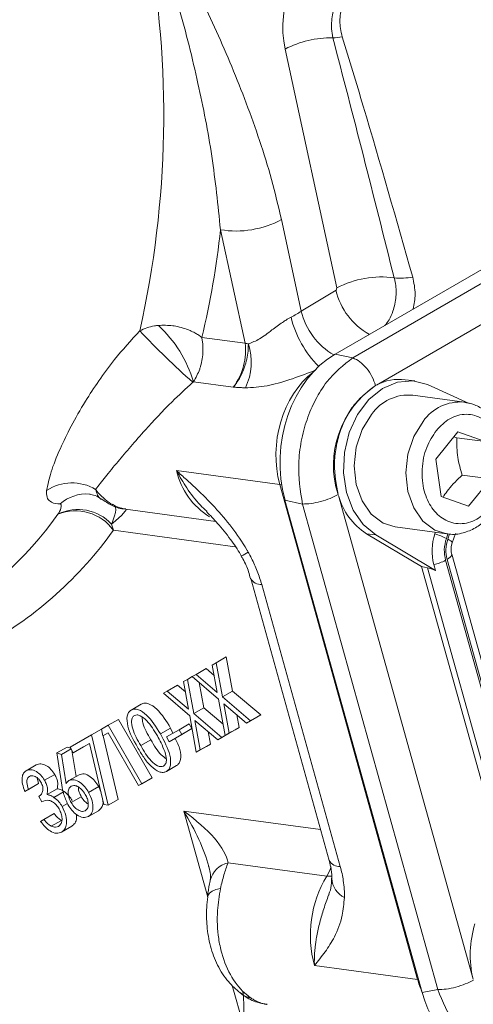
# Model space of a CAD drawing. Header units: inches. Extents: x 0.3 to 33.9, y 0.2 to 21.6.
# Tile 22 of 26: x 30.445 to 31.078, y 16.873 to 18.244. Entities that reach past the tile are written whole.
import ezdxf

# ---------------------------------------------------------------- set-up
doc = ezdxf.new("R2010")
doc.units = ezdxf.units.IN
doc.header["$MEASUREMENT"] = 0

msp = doc.modelspace()

# ---------------------------------------------------------------- linework, layer by layer
at = {"color": 7, "linetype": 'Continuous', "lineweight": 15}
for p, q in [((32.0822, 18.4691), (30.8856, 17.7783)), ((32.0992, 18.4597), (30.91, 17.7731)), ((32.1299, 18.4203), (30.943, 17.7351)), ((30.8879, 17.8705), (30.8156, 18.2033)), ((30.8105, 17.9658), (30.8382, 17.8381)), ((30.7597, 17.7936), (30.7254, 17.9516)), ((30.8866, 17.8673), (30.8879, 17.8705)), ((30.8382, 17.8381), (30.8866, 17.8673)), ((30.6993, 17.8017), (30.7597, 17.7936)), ((30.8856, 17.7783), (30.91, 17.7731)), ((30.7433, 17.7323), (30.6879, 17.7397)), ((30.9964, 17.7409), (30.9832, 17.7426)), ((31.0725, 17.7094), (31.0142, 17.7358)), ((31.0657, 17.7114), (30.9938, 17.7211)), ((31.0257, 17.6321), (31.0565, 17.6702)), ((31.0565, 17.6702), (31.0947, 17.6565)), ((31.0508, 17.6632), (31.0551, 17.6618)), ((31.0947, 17.6565), (31.0551, 17.6618)), ((31.0333, 17.5802), (31.0257, 17.6321)), ((30.8082, 17.5967), (30.6641, 17.616)), ((31.1023, 17.6046), (31.0627, 17.6099)), ((31.0004, 16.9074), (30.8082, 17.5967)), ((31.1023, 17.6046), (31.0715, 17.5664)), ((30.8398, 17.5695), (30.8154, 17.5747)), ((30.8154, 17.5747), (31.0067, 16.889)), ((30.8398, 17.5695), (31.0285, 16.8932)), ((30.8899, 17.5812), (31.0777, 16.9079)), ((31.0715, 17.5664), (31.0333, 17.5802)), ((30.4988, 17.5553), (30.499, 17.5556)), ((30.5931, 17.5622), (30.7188, 17.5454)), ((30.5735, 17.5416), (30.5762, 17.5329)), ((30.9421, 17.5265), (30.9289, 17.5282)), ((31.0058, 17.4826), (30.9289, 17.5282)), ((30.9692, 17.5377), (31.0412, 17.528)), ((31.0254, 17.5302), (31.0246, 17.528)), ((31.0485, 17.5156), (31.053, 17.5285)), ((30.9421, 17.5265), (31.0253, 17.4771)), ((31.0473, 17.5102), (31.0486, 17.5156)), ((31.1572, 17.1081), (31.0479, 17.4999)), ((31.0394, 17.4911), (31.1486, 17.0993)), ((31.0415, 17.4924), (31.1508, 17.1006)), ((31.0058, 17.4826), (31.1141, 17.0943)), ((31.0058, 17.4826), (31.0143, 17.4807)), ((31.0143, 17.4807), (31.1216, 17.096)), ((31.0253, 17.4771), (31.023, 17.4852)), ((30.7676, 17.4658), (30.8771, 17.0729)), ((30.7829, 17.4574), (30.8925, 17.0645)), ((30.7195, 17.3484), (30.7336, 17.3566)), ((30.7336, 17.3566), (30.7424, 17.309)), ((30.6914, 17.3322), (30.7056, 17.3404)), ((30.7056, 17.3404), (30.7167, 17.3309)), ((30.714, 17.3453), (30.7195, 17.3484)), ((30.721, 17.3069), (30.714, 17.3453)), ((30.7195, 17.3484), (30.7283, 17.3009)), ((30.6738, 17.3221), (30.6793, 17.3252)), ((30.6808, 17.2837), (30.6738, 17.3221)), ((30.6793, 17.3252), (30.6859, 17.3291)), ((30.6793, 17.3252), (30.6881, 17.2776)), ((30.6859, 17.3291), (30.6914, 17.3322)), ((30.7227, 17.2976), (30.6859, 17.3291)), ((30.6914, 17.3322), (30.721, 17.3069)), ((30.6458, 17.3059), (30.6512, 17.309)), ((30.6512, 17.309), (30.6654, 17.3172)), ((30.6512, 17.309), (30.6808, 17.2837)), ((30.6654, 17.3172), (30.6765, 17.3077)), ((30.6958, 17.3207), (30.7022, 17.2858)), ((30.7283, 17.3009), (30.7424, 17.309)), ((30.7424, 17.309), (30.7816, 17.2757)), ((30.6825, 17.2744), (30.6458, 17.3059)), ((30.7319, 17.247), (30.7227, 17.2976)), ((30.7283, 17.3009), (30.7674, 17.2675)), ((30.6007, 17.2826), (30.6149, 17.2908)), ((30.6881, 17.2776), (30.7022, 17.2858)), ((30.7022, 17.2858), (30.729, 17.263)), ((30.7619, 17.2644), (30.73, 17.2914)), ((30.73, 17.2914), (30.7374, 17.2502)), ((30.5689, 17.2615), (30.583, 17.2696)), ((30.583, 17.2696), (30.63, 17.1882)), ((30.6917, 17.2238), (30.6825, 17.2744)), ((30.6881, 17.2776), (30.7272, 17.2443)), ((30.7217, 17.2411), (30.6898, 17.2682)), ((30.6898, 17.2682), (30.6972, 17.227)), ((30.7484, 17.2758), (30.7516, 17.2584)), ((30.7619, 17.2644), (30.7761, 17.2725)), ((30.7674, 17.2675), (30.7619, 17.2644)), ((30.7674, 17.2675), (30.7816, 17.2757)), ((30.7816, 17.2757), (30.7761, 17.2725)), ((30.5455, 17.248), (30.5596, 17.2561)), ((30.5596, 17.2561), (30.5689, 17.2615)), ((30.5614, 17.2465), (30.5596, 17.2561)), ((30.5689, 17.2615), (30.6159, 17.18)), ((30.6417, 17.2492), (30.6559, 17.2574)), ((30.6501, 17.2451), (30.6677, 17.2552)), ((30.6559, 17.2574), (30.659, 17.2502)), ((30.6677, 17.2552), (30.6818, 17.2634)), ((30.6677, 17.2552), (30.6715, 17.2485)), ((30.6857, 17.2567), (30.6681, 17.2465)), ((30.6715, 17.2485), (30.6857, 17.2567)), ((30.6818, 17.2634), (30.6857, 17.2567)), ((30.7319, 17.247), (30.7461, 17.2552)), ((30.7374, 17.2502), (30.7516, 17.2584)), ((30.7516, 17.2584), (30.7461, 17.2552)), ((30.5157, 17.2307), (30.5455, 17.248)), ((30.5455, 17.248), (30.5686, 17.15)), ((30.5688, 17.2508), (30.5614, 17.2465)), ((30.5614, 17.2465), (30.5688, 17.2508)), ((30.5618, 17.2468), (30.5827, 17.1581)), ((30.6112, 17.1773), (30.5688, 17.2508)), ((30.6142, 17.2331), (30.6283, 17.2413)), ((30.654, 17.2383), (30.6501, 17.2451)), ((30.6715, 17.2485), (30.654, 17.2383)), ((30.654, 17.2383), (30.6681, 17.2465)), ((30.7082, 17.2526), (30.7114, 17.2352)), ((30.7217, 17.2411), (30.7359, 17.2493)), ((30.7272, 17.2443), (30.7217, 17.2411)), ((30.7272, 17.2443), (30.7414, 17.2525)), ((30.7374, 17.2502), (30.7319, 17.247)), ((30.7414, 17.2525), (30.7359, 17.2493)), ((30.7414, 17.2525), (30.7414, 17.2525)), ((30.4973, 17.2228), (30.5114, 17.231)), ((30.5037, 17.2207), (30.517, 17.2284)), ((30.5114, 17.231), (30.5165, 17.2293)), ((30.5201, 17.2231), (30.5157, 17.2307)), ((30.5182, 17.2264), (30.5241, 17.19)), ((30.5427, 17.2361), (30.5201, 17.2231)), ((30.5201, 17.2231), (30.5343, 17.2312)), ((30.5427, 17.2361), (30.5343, 17.2312)), ((30.5627, 17.1511), (30.5427, 17.2361)), ((30.6917, 17.2238), (30.7059, 17.232)), ((30.6972, 17.227), (30.6917, 17.2238)), ((30.6972, 17.227), (30.7114, 17.2352)), ((30.7114, 17.2352), (30.7059, 17.232)), ((30.4973, 17.2228), (30.5037, 17.2207)), ((30.5043, 17.1777), (30.4973, 17.2228)), ((30.5037, 17.2207), (30.5102, 17.18)), ((30.4544, 17.1981), (30.4685, 17.2062)), ((30.6501, 17.1971), (30.6643, 17.2052)), ((30.4699, 17.188), (30.4716, 17.1801)), ((30.48, 17.1848), (30.4942, 17.193)), ((30.5141, 17.1843), (30.5283, 17.1925)), ((30.6112, 17.1773), (30.6254, 17.1855)), ((30.6159, 17.18), (30.63, 17.1882)), ((30.63, 17.1882), (30.6254, 17.1855)), ((30.4527, 17.1692), (30.4668, 17.1773)), ((30.4575, 17.172), (30.4527, 17.1692)), ((30.4575, 17.172), (30.4716, 17.1801)), ((30.4716, 17.1801), (30.4668, 17.1773)), ((30.4836, 17.1647), (30.4978, 17.1728)), ((30.5415, 17.1678), (30.5557, 17.176)), ((30.5557, 17.176), (30.5583, 17.1697)), ((30.6159, 17.18), (30.6112, 17.1773)), ((30.4764, 17.1547), (30.472, 17.1621)), ((30.4932, 17.1609), (30.5073, 17.1691)), ((30.5172, 17.1537), (30.5313, 17.1618)), ((30.5686, 17.15), (30.5827, 17.1581)), ((30.5046, 17.1482), (30.512, 17.1525)), ((30.5686, 17.15), (30.5627, 17.1511)), ((30.4746, 17.1275), (30.4792, 17.1302)), ((30.4792, 17.1302), (30.4934, 17.1384)), ((30.5413, 17.1342), (30.5555, 17.1424)), ((30.4893, 17.1207), (30.5035, 17.1289)), ((30.5038, 17.1126), (30.518, 17.1207)), ((30.8736, 17.0514), (30.736, 17.0698)), ((30.8764, 17.0254), (30.8768, 17.0264)), ((30.8564, 16.9267), (31.0004, 16.9074)), ((31.0067, 16.889), (31.0285, 16.8932))]:
    msp.add_line(p, q, dxfattribs=at)
at = {"color": 8, "linetype": 'Continuous', "lineweight": 15}
for p, q in [((30.8082, 17.5967), (30.8108, 17.5964)), ((30.7461, 17.5101), (30.5762, 17.5329)), ((31.0427, 17.5281), (31.0405, 17.5216)), ((31.045, 17.5278), (31.0426, 17.5205)), ((30.7076, 17.0219), (30.6743, 17.1416)), ((30.6743, 17.1416), (30.8651, 17.116)), ((30.7569, 16.8452), (30.7419, 16.899)), ((31.0004, 16.9074), (31.0016, 16.9073))]:
    msp.add_line(p, q, dxfattribs=at)
at = {"color": 7, "linetype": 'Continuous', "lineweight": 15, "flags": 128}
for points in [[(31.0142, 17.7358), (30.9935, 17.7412), (30.9721, 17.7394), (30.9512, 17.7306), (30.9324, 17.7152), (30.9166, 17.6943), (30.9051, 17.6692), (30.8985, 17.6415), (30.8972, 17.6131), (30.9013, 17.5857), (30.9107, 17.5611), (30.9245, 17.5409), (30.9421, 17.5265)], [(30.9692, 17.5377), (30.9524, 17.5429), (30.9358, 17.5554), (30.9229, 17.5739), (30.9148, 17.5969), (30.912, 17.6225), (30.9149, 17.6487), (30.9232, 17.6733), (30.9362, 17.6943)]]:
    msp.add_lwpolyline(points, dxfattribs=at)
at = {"color": 8, "linetype": 'Continuous', "lineweight": 15, "flags": 128}
for points in [[(31.0412, 17.528), (31.0244, 17.5333), (31.0078, 17.5458), (30.9949, 17.5643), (30.9867, 17.5872), (30.984, 17.6128), (30.9868, 17.639), (30.9951, 17.6636), (31.0081, 17.6847)], [(31.0426, 17.5205), (31.0448, 17.5193), (31.0466, 17.5181), (31.0478, 17.5171), (31.0485, 17.5162), (31.0485, 17.5156)], [(31.0479, 17.4999), (31.0479, 17.4996), (31.0478, 17.4983), (31.0471, 17.4969), (31.0458, 17.4954), (31.0439, 17.4939), (31.0415, 17.4924)], [(30.8736, 17.0514), (30.8773, 17.0583), (30.8797, 17.0641)], [(30.881, 17.051), (30.8787, 17.051), (30.8736, 17.0514)], [(30.7255, 17.0341), (30.7191, 17.0324), (30.714, 17.0302), (30.7103, 17.0277), (30.7081, 17.0248), (30.7075, 17.0225)]]:
    msp.add_lwpolyline(points, dxfattribs=at)
at = {"color": 7, "linetype": 'Continuous', "lineweight": 15}
for centre, radius, start, end in [((29.2793, 18.1114), 1.367, 347.297, 10.5251), ((30.8792, 18.0808), 0.138, 88.7772, 117.4616), ((30.8738, 18.3447), 0.1262, 273.8328, 279.8406), ((30.7472, 18.0833), 0.1335, 260.6003, 298.3066), ((29.6264, 18.066), 1.105, 346.1609, 354.0568), ((30.9492, 17.7557), 0.1301, 81.8142, 118.1143), ((30.9758, 17.9891), 0.1049, 265.5542, 279.6953), ((30.5177, 17.6882), 0.1778, 16.8503, 47.0376), ((31.3855, 18.5342), 1.0584, 223.1171, 228.6948), ((30.7743, 17.8532), 0.0614, 256.2636, 260.6606), ((30.6871, 17.7671), 0.0814, 333.9053, 18.2723), ((31.0164, 17.6238), 0.1334, 124.0074, 197.9698), ((30.9749, 17.6757), 0.0675, 82.9377, 118.2777), ((30.9878, 17.6586), 0.0628, 84.5107, 145.3021), ((30.5182, 17.5349), 0.0641, 59.0159, 123.3017), ((30.9792, 17.606), 0.0926, 195.5492, 237.1312), ((30.0689, 17.8638), 0.5291, 299.3584, 324.3329), ((30.5232, 17.4947), 0.0653, 35.772, 111.9792), ((30.5268, 17.4982), 0.0637, 42.8964, 115.83), ((30.1293, 17.8537), 0.5501, 299.3584, 324.3329), ((31.0935, 17.504), 0.073, 160.8497, 194.9532), ((30.9947, 17.4302), 0.1022, 63.3872, 72.9812), ((31.0123, 17.5404), 0.0562, 281.0014, 298.7553), ((31.0126, 16.9686), 0.1617, 149.2372, 195.0215), ((31.2206, 16.9414), 0.1468, 162.7663, 193.2027)]:
    msp.add_arc(centre, radius, start, end, dxfattribs=at)
at = {"color": 8, "linetype": 'Continuous', "lineweight": 15}
for centre, radius, start, end in [((30.9794, 17.8891), 0.0954, 193.2426, 240.9324), ((30.9679, 17.8655), 0.1484, 193.9093, 224.7042), ((30.9317, 17.8603), 0.0961, 193.3568, 239.9137), ((31.0598, 17.6488), 0.0629, 85.333, 145.257), ((30.7648, 17.6397), 0.1035, 193.2436, 238.2426), ((30.5381, 17.5292), 0.0543, 85.216, 131.9185), ((30.7053, 17.6022), 0.1159, 295.0767, 300.5248), ((30.782, 17.474), 0.0167, 209.7269, 273.1038), ((30.7436, 17.0372), 0.0335, 103.1544, 165.2155), ((30.8916, 17.0812), 0.0167, 209.7269, 273.1038), ((30.9128, 17.05), 0.0321, 183.4857, 243.1754), ((30.7768, 16.9199), 0.0395, 232.6591, 257.2935)]:
    msp.add_arc(centre, radius, start, end, dxfattribs=at)
at = {"color": 7, "linetype": 'Continuous', "lineweight": 15}
for centre, major_axis, ratio, start_param, end_param in [((30.905, 18.2529), (0.0325, 0.1186), 0.730981, 0.654982, 2.190872), ((30.9484, 17.7617), (-0.3063, 1.2427), 0.037761, 4.802116, 5.079784), ((30.7994, 17.84), (0.0588, 0.0232), 0.305579, 5.01867, 5.307395), ((30.7126, 17.7685), (0.0238, 0.0589), 0.70585, 4.358029, 5.412908), ((30.9294, 17.6355), (0.0165, 0.1565), 0.765276, 0.507814, 2.048452), ((30.5205, 17.5089), (0.0732, 0.0531), 0.070884, 5.468851, 6.363462), ((31.0322, 17.4689), (0.0248, -0.0116), 0.17542, 1.934197, 2.457887), ((30.6301, 17.116), (0.1038, -0.0608), 0.376986, 0.304395, 1.359274), ((31.1182, 16.9584), (0.0252, 0.1595), 0.72645, 2.132206, 3.39954)]:
    msp.add_ellipse(centre, major_axis=major_axis, ratio=ratio, start_param=start_param, end_param=end_param, dxfattribs=at)
at = {"color": 8, "linetype": 'Continuous', "lineweight": 15}
for centre, major_axis, ratio, start_param, end_param in [((30.8981, 17.6475), (0.0183, 0.1237), 0.756334, 0.665537, 2.103333), ((30.6301, 17.116), (-0.0729, 0.1165), 0.371181, 4.040484, 4.699207), ((31.0903, 16.9582), (0.0183, 0.1237), 0.756334, 2.103333, 2.250568), ((30.7127, 16.8197), (0.0234, 0.1085), 0.358437, 5.026085, 5.492061)]:
    msp.add_ellipse(centre, major_axis=major_axis, ratio=ratio, start_param=start_param, end_param=end_param, dxfattribs=at)
at = {"color": 7, "linetype": 'Continuous', "lineweight": 15}
for points, knots in [([(30.7254, 17.9516), (30.7219, 17.9858), (30.7149, 18.0545), (30.6945, 18.157), (30.6687, 18.261), (30.6468, 18.3315), (30.6359, 18.3668)], [0, 0, 0, 0, 0.243652, 0.488293, 0.743873, 1, 1, 1, 1]), ([(30.6509, 18.3701), (30.6667, 18.3389), (30.6982, 18.2765), (30.7348, 18.1954), (30.7617, 18.1281), (30.7803, 18.0759), (30.7972, 18.022), (30.8061, 17.9845), (30.8105, 17.9658)], [0, 0, 0, 0, 0.247483, 0.495276, 0.620837, 0.746572, 0.873077, 1, 1, 1, 1]), ([(30.8822, 18.2188), (30.8815, 18.223), (30.8796, 18.2341), (30.8811, 18.2516), (30.8868, 18.2707), (30.8962, 18.288), (30.907, 18.2995), (30.9139, 18.304), (30.9157, 18.3051)], [0, 0, 0, 0, 0.133792, 0.349994, 0.507744, 0.714733, 0.929626, 1, 1, 1, 1]), ([(30.9201, 18.3017), (30.9156, 18.298), (30.9065, 18.2905), (30.897, 18.2728), (30.8919, 18.2527), (30.8918, 18.2344), (30.8944, 18.2242), (30.8953, 18.2204)], [0, 0, 0, 0, 0.215697, 0.431707, 0.649625, 0.869325, 1, 1, 1, 1]), ([(30.8953, 18.2204), (30.9051, 18.1881), (30.9388, 18.0771), (30.9708, 17.9652), (30.9935, 17.8857)], [0, 0, 0, 0, 0.290691, 1, 1, 1, 1]), ([(30.9935, 17.8857), (30.9952, 17.8778), (30.9983, 17.8633), (30.9956, 17.8481), (30.9944, 17.8412)], [0, 0, 0, 0, 0.546244, 1, 1, 1, 1]), ([(30.7643, 17.7926), (30.7695, 17.7946), (30.7801, 17.7985), (30.7957, 17.8109), (30.8084, 17.8203), (30.8175, 17.8263), (30.8215, 17.8285), (30.8239, 17.8298)], [0, 0, 0, 0, 0.287489, 0.585556, 0.818707, 0.895758, 1, 1, 1, 1]), ([(30.6129, 17.8108), (30.6194, 17.8136), (30.6275, 17.8171), (30.6371, 17.8181), (30.6389, 17.8183)], [0, 0, 0, 0, 0.809719, 1, 1, 1, 1]), ([(30.6993, 17.8017), (30.6992, 17.8017), (30.6977, 17.8029), (30.6947, 17.805), (30.6893, 17.8082), (30.6793, 17.8131), (30.6686, 17.8163), (30.6536, 17.8187), (30.6455, 17.8185), (30.6389, 17.8183)], [0, 0, 0, 0, 0.003431, 0.096774, 0.189235, 0.309144, 0.628419, 0.693583, 1, 1, 1, 1]), ([(30.483, 17.5884), (30.4847, 17.5966), (30.4881, 17.6132), (30.5003, 17.6441), (30.5166, 17.6776), (30.5349, 17.7097), (30.5555, 17.7413), (30.58, 17.7748), (30.6008, 17.7976), (30.6129, 17.8108)], [0, 0, 0, 0, 0.166275, 0.337727, 0.47723, 0.620695, 0.730528, 0.843328, 1, 1, 1, 1]), ([(30.6993, 17.8017), (30.6993, 17.8016), (30.6997, 17.7997), (30.7004, 17.7959), (30.701, 17.7895), (30.7012, 17.7781), (30.6994, 17.767), (30.6949, 17.7525), (30.691, 17.7455), (30.6879, 17.7397)], [0, 0, 0, 0, 0.00343, 0.09677, 0.189228, 0.308603, 0.627922, 0.693581, 1, 1, 1, 1]), ([(30.7433, 17.7323), (30.7434, 17.7324), (30.7436, 17.7326), (30.7451, 17.7345), (30.748, 17.7384), (30.7547, 17.7489), (30.7617, 17.7659), (30.7642, 17.7826), (30.7643, 17.7909), (30.7643, 17.7926)], [0, 0, 0, 0, 0.0040592, 0.0146748, 0.1064973, 0.2213194, 0.565606, 0.9113159, 1, 1, 1, 1]), ([(30.91, 17.7731), (30.8972, 17.7631), (30.8776, 17.7477), (30.8576, 17.7154), (30.8454, 17.6874), (30.8375, 17.6571), (30.8324, 17.6167), (30.8369, 17.5881), (30.8398, 17.5695)], [0, 0, 0, 0, 0.2404185, 0.3711732, 0.5, 0.6288301, 0.7595815, 1, 1, 1, 1]), ([(30.8586, 17.7561), (30.8574, 17.7557), (30.845, 17.7509), (30.821, 17.742), (30.789, 17.7327), (30.77, 17.7318), (30.7601, 17.7313)], [0, 0, 0, 0, 0.032981, 0.337416, 0.655229, 1, 1, 1, 1]), ([(30.6869, 17.7391), (30.677, 17.73), (30.6521, 17.7073), (30.6238, 17.6764), (30.5998, 17.6492), (30.5811, 17.627), (30.564, 17.6063), (30.5555, 17.5953), (30.5512, 17.5898)], [0, 0, 0, 0, 0.14188, 0.356834, 0.500225, 0.646485, 0.821608, 1, 1, 1, 1]), ([(30.6879, 17.7397), (30.6878, 17.7397), (30.6875, 17.7395), (30.6871, 17.7393), (30.6869, 17.7391)], [0, 0, 0, 0, 0.209807, 1, 1, 1, 1]), ([(30.9418, 17.7344), (30.9318, 17.7271), (30.9166, 17.7158), (30.9012, 17.6919), (30.8919, 17.6709), (30.8861, 17.6482), (30.8829, 17.6179), (30.8869, 17.5966), (30.8895, 17.5827)], [0, 0, 0, 0, 0.240853, 0.369278, 0.5, 0.630722, 0.759147, 1, 1, 1, 1]), ([(30.7601, 17.7313), (30.7595, 17.7314), (30.7564, 17.7315), (30.7513, 17.7318), (30.7464, 17.7321), (30.7439, 17.7323), (30.7434, 17.7323), (30.7433, 17.7323)], [0, 0, 0, 0, 0.113147, 0.55018, 0.907441, 0.987255, 1, 1, 1, 1]), ([(31.1259, 17.61), (31.1265, 17.6185), (31.1274, 17.6303), (31.1251, 17.6471), (31.1218, 17.6606), (31.1154, 17.6753), (31.1064, 17.6888), (31.0945, 17.7001), (31.0804, 17.7085), (31.0699, 17.7104), (31.0648, 17.7112)], [0, 0, 0, 0, 0.176798, 0.246276, 0.360795, 0.478204, 0.603371, 0.734209, 0.871535, 1, 1, 1, 1]), ([(31.0265, 17.672), (31.0325, 17.6781), (31.0417, 17.6875), (31.0565, 17.6933), (31.0683, 17.6951), (31.08, 17.6935), (31.094, 17.6875), (31.1086, 17.6737), (31.1179, 17.6532), (31.1214, 17.6342), (31.1217, 17.6186), (31.1196, 17.6029), (31.114, 17.5839), (31.1024, 17.5633), (31.0862, 17.5493), (31.0715, 17.5432), (31.0597, 17.5416), (31.048, 17.5431), (31.034, 17.5491), (31.0194, 17.5629), (31.0101, 17.5834), (31.0066, 17.6024), (31.0063, 17.6181), (31.0084, 17.6336), (31.0139, 17.6529), (31.0215, 17.6645), (31.0265, 17.672)], [0, 0, 0, 0, 0.059864, 0.09209, 0.125, 0.15791, 0.190136, 0.25, 0.309864, 0.34209, 0.375, 0.40791, 0.440136, 0.5, 0.559864, 0.59209, 0.625, 0.65791, 0.690136, 0.75, 0.809864, 0.84209, 0.875, 0.90791, 0.940136, 1, 1, 1, 1]), ([(31.0551, 17.6618), (31.055, 17.6527), (31.0549, 17.6357), (31.0602, 17.6181), (31.0627, 17.6099)], [0, 0, 0, 0, 0.534747, 1, 1, 1, 1]), ([(30.6641, 17.616), (30.6642, 17.6159), (30.6688, 17.6118), (30.6779, 17.6037), (30.6958, 17.5872), (30.7174, 17.5659), (30.7415, 17.5376), (30.7565, 17.5156), (30.7635, 17.5035), (30.7642, 17.5023)], [0, 0, 0, 0, 0.001933, 0.126805, 0.251622, 0.499636, 0.737052, 0.973799, 1, 1, 1, 1]), ([(31.0627, 17.6099), (31.0592, 17.6067), (31.0522, 17.6002), (31.0437, 17.5903), (31.0385, 17.5832), (31.0365, 17.5797), (31.0362, 17.5791)], [0, 0, 0, 0, 0.326916, 0.660921, 0.945551, 1, 1, 1, 1]), ([(31.0412, 17.5284), (31.0422, 17.5282), (31.0496, 17.5263), (31.0636, 17.5286), (31.0811, 17.5355), (31.0961, 17.547), (31.1074, 17.5605), (31.1154, 17.5743), (31.1221, 17.5901), (31.1244, 17.6024), (31.1259, 17.61)], [0, 0, 0, 0, 0.025739, 0.190236, 0.341302, 0.487918, 0.632269, 0.737682, 0.83679, 1, 1, 1, 1]), ([(30.5018, 17.5696), (30.5008, 17.5696), (30.4951, 17.5699), (30.4879, 17.5721), (30.4827, 17.5785), (30.4829, 17.5851), (30.483, 17.5884)], [0, 0, 0, 0, 0.086595, 0.463628, 0.727497, 1, 1, 1, 1]), ([(30.5426, 17.5832), (30.5425, 17.5833), (30.5424, 17.5833), (30.5479, 17.5821), (30.5551, 17.5799), (30.5588, 17.5762), (30.5594, 17.5757)], [0, 0, 0, 0, 0.166428, 0.537724, 0.934136, 1, 1, 1, 1]), ([(30.5512, 17.5898), (30.5515, 17.5894), (30.5581, 17.5811), (30.5726, 17.5677), (30.5863, 17.5641), (30.5931, 17.5622)], [0, 0, 0, 0, 0.023642, 0.518923, 1, 1, 1, 1]), ([(30.499, 17.5556), (30.4991, 17.5558), (30.4999, 17.5569), (30.5025, 17.5617), (30.5041, 17.5666), (30.503, 17.5693), (30.502, 17.5695), (30.5018, 17.5696)], [0, 0, 0, 0, 0.033201, 0.184022, 0.765509, 0.963391, 1, 1, 1, 1]), ([(30.5599, 17.5764), (30.5642, 17.5734), (30.5734, 17.5672), (30.5851, 17.5627), (30.5924, 17.5626), (30.5936, 17.5626)], [0, 0, 0, 0, 0.430087, 0.905141, 1, 1, 1, 1]), ([(30.7058, 17.559), (30.7111, 17.5536), (30.7229, 17.5418), (30.7387, 17.5216), (30.7499, 17.5059), (30.754, 17.4978), (30.7543, 17.4972)], [0, 0, 0, 0, 0.298138, 0.663333, 0.974471, 1, 1, 1, 1]), ([(30.7642, 17.5023), (30.765, 17.5009), (30.7689, 17.4938), (30.7752, 17.4805), (30.7803, 17.4667), (30.7825, 17.459), (30.7829, 17.4574)], [0, 0, 0, 0, 0.096516, 0.48907, 0.892319, 1, 1, 1, 1]), ([(31.0479, 17.4999), (31.0478, 17.5003), (31.0474, 17.5016), (31.0469, 17.505), (31.0471, 17.5082), (31.0473, 17.5102)], [0, 0, 0, 0, 0.143865, 0.455739, 1, 1, 1, 1]), ([(30.7542, 17.497), (30.7551, 17.4957), (30.7595, 17.4887), (30.7641, 17.4776), (30.7664, 17.4689), (30.7672, 17.4659)], [0, 0, 0, 0, 0.13096, 0.698223, 1, 1, 1, 1]), ([(30.6097, 17.2307), (30.6042, 17.2405), (30.596, 17.2553), (30.5944, 17.2725), (30.597, 17.2796), (30.5995, 17.2816), (30.6007, 17.2826)], [0, 0, 0, 0, 0.499699, 0.748851, 0.874411, 1, 1, 1, 1]), ([(30.6007, 17.2826), (30.6022, 17.2832), (30.6052, 17.2844), (30.6127, 17.2831), (30.6269, 17.2733), (30.6358, 17.2588), (30.6417, 17.2492)], [0, 0, 0, 0, 0.125636, 0.251268, 0.500641, 1, 1, 1, 1]), ([(30.6149, 17.2908), (30.6164, 17.2914), (30.6194, 17.2926), (30.6269, 17.2913), (30.6411, 17.2814), (30.65, 17.267), (30.6559, 17.2574)], [0, 0, 0, 0, 0.125636, 0.251268, 0.500641, 1, 1, 1, 1]), ([(30.6054, 17.2749), (30.6044, 17.2741), (30.6025, 17.2724), (30.6009, 17.2663), (30.6032, 17.2523), (30.6098, 17.2408), (30.6142, 17.2331)], [0, 0, 0, 0, 0.125281, 0.250724, 0.49957, 1, 1, 1, 1]), ([(30.6374, 17.2465), (30.6329, 17.254), (30.626, 17.2653), (30.6151, 17.2744), (30.609, 17.2762), (30.6066, 17.2753), (30.6054, 17.2749)], [0, 0, 0, 0, 0.5002667, 0.7492815, 0.8747486, 1, 1, 1, 1]), ([(30.6161, 17.2726), (30.6164, 17.2699), (30.6173, 17.2597), (30.6236, 17.2491), (30.6283, 17.2413)], [0, 0, 0, 0, 0.261305, 1, 1, 1, 1]), ([(30.6283, 17.2413), (30.6328, 17.2333), (30.6389, 17.2223), (30.6474, 17.2164), (30.6498, 17.2147)], [0, 0, 0, 0, 0.726819, 1, 1, 1, 1]), ([(30.6478, 17.2246), (30.6461, 17.2287), (30.6432, 17.2362), (30.6392, 17.2434), (30.6374, 17.2465)], [0, 0, 0, 0, 0.55962, 1, 1, 1, 1]), ([(30.6417, 17.2492), (30.6471, 17.2393), (30.6552, 17.2244), (30.6565, 17.2072), (30.654, 17.2), (30.6514, 17.1981), (30.6501, 17.1971)], [0, 0, 0, 0, 0.499357, 0.748729, 0.874368, 1, 1, 1, 1]), ([(30.6622, 17.2431), (30.6649, 17.2379), (30.6701, 17.2278), (30.6706, 17.2154), (30.6681, 17.2082), (30.6656, 17.2062), (30.6643, 17.2052)], [0, 0, 0, 0, 0.341126, 0.669313, 0.834661, 1, 1, 1, 1]), ([(30.6501, 17.1971), (30.6486, 17.1965), (30.6457, 17.1952), (30.6382, 17.1966), (30.6282, 17.2037), (30.6181, 17.2165), (30.6125, 17.226), (30.6097, 17.2307)], [0, 0, 0, 0, 0.125198, 0.250356, 0.49878, 0.748956, 1, 1, 1, 1]), ([(30.6142, 17.2331), (30.6187, 17.2254), (30.6254, 17.2139), (30.6363, 17.205), (30.6424, 17.2033), (30.6448, 17.2041), (30.646, 17.2045)], [0, 0, 0, 0, 0.5004147, 0.7492502, 0.8746968, 1, 1, 1, 1]), ([(30.646, 17.2045), (30.6472, 17.2056), (30.6494, 17.2076), (30.6505, 17.2147), (30.6488, 17.2208), (30.6478, 17.2246)], [0, 0, 0, 0, 0.280056, 0.56055, 1, 1, 1, 1]), ([(30.4527, 17.1692), (30.4514, 17.1726), (30.4489, 17.1794), (30.4484, 17.1884), (30.4503, 17.1949), (30.453, 17.197), (30.4544, 17.1981)], [0, 0, 0, 0, 0.28035, 0.559759, 0.779807, 1, 1, 1, 1]), ([(30.4544, 17.1981), (30.4565, 17.1988), (30.4606, 17.2003), (30.4681, 17.1976), (30.475, 17.1922), (30.4784, 17.1873), (30.48, 17.1848)], [0, 0, 0, 0, 0.27999, 0.559792, 0.780057, 1, 1, 1, 1]), ([(30.4685, 17.2062), (30.4706, 17.207), (30.4748, 17.2084), (30.4823, 17.2058), (30.4892, 17.2004), (30.4925, 17.1954), (30.4942, 17.193)], [0, 0, 0, 0, 0.27999, 0.559792, 0.780057, 1, 1, 1, 1]), ([(30.4589, 17.1901), (30.4579, 17.1893), (30.4557, 17.1875), (30.4549, 17.1809), (30.4565, 17.1754), (30.4575, 17.172)], [0, 0, 0, 0, 0.280102, 0.559646, 1, 1, 1, 1]), ([(30.4751, 17.182), (30.4737, 17.184), (30.471, 17.1879), (30.4661, 17.1907), (30.4619, 17.1915), (30.4599, 17.1906), (30.4589, 17.1901)], [0, 0, 0, 0, 0.2787155, 0.5585575, 0.7791165, 1, 1, 1, 1]), ([(30.48, 17.1848), (30.4811, 17.1828), (30.4831, 17.1789), (30.4848, 17.1715), (30.484, 17.1673), (30.4836, 17.1647)], [0, 0, 0, 0, 0.2803484, 0.5604513, 1, 1, 1, 1]), ([(30.4942, 17.193), (30.4952, 17.191), (30.4973, 17.187), (30.4989, 17.1797), (30.4982, 17.1754), (30.4978, 17.1728)], [0, 0, 0, 0, 0.2803484, 0.5604513, 1, 1, 1, 1]), ([(30.5102, 17.18), (30.5108, 17.181), (30.5119, 17.1827), (30.5135, 17.1838), (30.5141, 17.1843)], [0, 0, 0, 0, 0.560021, 1, 1, 1, 1]), ([(30.5141, 17.1843), (30.5164, 17.185), (30.521, 17.1865), (30.5292, 17.1823), (30.5364, 17.1758), (30.5398, 17.1705), (30.5415, 17.1678)], [0, 0, 0, 0, 0.27937, 0.559054, 0.779411, 1, 1, 1, 1]), ([(30.5283, 17.1925), (30.5306, 17.1932), (30.5351, 17.1947), (30.5434, 17.1905), (30.5505, 17.184), (30.554, 17.1786), (30.5557, 17.176)], [0, 0, 0, 0, 0.27937, 0.559054, 0.779411, 1, 1, 1, 1]), ([(30.472, 17.1621), (30.4733, 17.1631), (30.4759, 17.1651), (30.478, 17.1699), (30.4779, 17.176), (30.4761, 17.18), (30.4751, 17.182)], [0, 0, 0, 0, 0.280954, 0.561444, 0.780861, 1, 1, 1, 1]), ([(30.4978, 17.1728), (30.4995, 17.1726), (30.5026, 17.172), (30.5059, 17.17), (30.5073, 17.1691)], [0, 0, 0, 0, 0.559801, 1, 1, 1, 1]), ([(30.5127, 17.1509), (30.5104, 17.156), (30.5063, 17.165), (30.5049, 17.1738), (30.5043, 17.1777)], [0, 0, 0, 0, 0.558198, 1, 1, 1, 1]), ([(30.5171, 17.1765), (30.5159, 17.1754), (30.5133, 17.1731), (30.5128, 17.1665), (30.514, 17.1598), (30.5161, 17.1557), (30.5172, 17.1537)], [0, 0, 0, 0, 0.279575, 0.559383, 0.779633, 1, 1, 1, 1]), ([(30.5369, 17.1651), (30.5353, 17.1675), (30.532, 17.1724), (30.5261, 17.1764), (30.5209, 17.178), (30.5184, 17.177), (30.5171, 17.1765)], [0, 0, 0, 0, 0.279571, 0.559355, 0.779606, 1, 1, 1, 1]), ([(30.5274, 17.175), (30.5273, 17.1747), (30.527, 17.1727), (30.5283, 17.1679), (30.5303, 17.1638), (30.5313, 17.1618)], [0, 0, 0, 0, 0.08684, 0.543298, 1, 1, 1, 1]), ([(30.5004, 17.1448), (30.4991, 17.1468), (30.4964, 17.1508), (30.4912, 17.155), (30.4838, 17.158), (30.4794, 17.156), (30.4764, 17.1547)], [0, 0, 0, 0, 0.186649, 0.373504, 0.560266, 1, 1, 1, 1]), ([(30.4836, 17.1647), (30.4854, 17.1644), (30.4885, 17.1639), (30.4918, 17.1618), (30.4932, 17.1609)], [0, 0, 0, 0, 0.559801, 1, 1, 1, 1]), ([(30.4932, 17.1609), (30.4956, 17.159), (30.4999, 17.1556), (30.5032, 17.1505), (30.5046, 17.1482)], [0, 0, 0, 0, 0.559483, 1, 1, 1, 1]), ([(30.5073, 17.1691), (30.5097, 17.1672), (30.514, 17.1638), (30.5173, 17.1586), (30.5188, 17.1564)], [0, 0, 0, 0, 0.559483, 1, 1, 1, 1]), ([(30.5313, 17.1618), (30.5329, 17.1593), (30.5357, 17.155), (30.5393, 17.1528), (30.5408, 17.1519)], [0, 0, 0, 0, 0.578905, 1, 1, 1, 1]), ([(30.5369, 17.1423), (30.5382, 17.1434), (30.5408, 17.1457), (30.5413, 17.1522), (30.5401, 17.1589), (30.538, 17.163), (30.5369, 17.1651)], [0, 0, 0, 0, 0.279558, 0.559314, 0.779572, 1, 1, 1, 1]), ([(30.5415, 17.1678), (30.5435, 17.1639), (30.5473, 17.1562), (30.548, 17.1456), (30.5459, 17.138), (30.5428, 17.1355), (30.5413, 17.1342)], [0, 0, 0, 0, 0.2796313, 0.5589721, 0.7795035, 1, 1, 1, 1]), ([(30.5613, 17.1573), (30.5614, 17.1559), (30.562, 17.1517), (30.5599, 17.1462), (30.5569, 17.1437), (30.5555, 17.1424)], [0, 0, 0, 0, 0.182329, 0.591197, 1, 1, 1, 1]), ([(30.4993, 17.1205), (30.5008, 17.1217), (30.5038, 17.124), (30.5048, 17.1308), (30.5038, 17.1381), (30.5015, 17.1426), (30.5004, 17.1448)], [0, 0, 0, 0, 0.280306, 0.559661, 0.779905, 1, 1, 1, 1]), ([(30.5046, 17.1482), (30.5066, 17.144), (30.5105, 17.1357), (30.5113, 17.1244), (30.5088, 17.1165), (30.5055, 17.1139), (30.5038, 17.1126)], [0, 0, 0, 0, 0.2794334, 0.5588972, 0.7793296, 1, 1, 1, 1]), ([(30.5413, 17.1342), (30.5389, 17.1334), (30.5342, 17.1319), (30.5256, 17.1358), (30.5181, 17.1426), (30.5145, 17.1481), (30.5127, 17.1509)], [0, 0, 0, 0, 0.279696, 0.559058, 0.779541, 1, 1, 1, 1]), ([(30.5172, 17.1537), (30.5188, 17.1512), (30.5221, 17.1464), (30.528, 17.1424), (30.5332, 17.1408), (30.5357, 17.1418), (30.5369, 17.1423)], [0, 0, 0, 0, 0.279558, 0.559314, 0.779572, 1, 1, 1, 1]), ([(30.4792, 17.1302), (30.481, 17.128), (30.4842, 17.1242), (30.4878, 17.1218), (30.4893, 17.1207)], [0, 0, 0, 0, 0.560712, 1, 1, 1, 1]), ([(30.4934, 17.1384), (30.4951, 17.1362), (30.4983, 17.1324), (30.5019, 17.13), (30.5035, 17.1289)], [0, 0, 0, 0, 0.560712, 1, 1, 1, 1]), ([(30.5244, 17.1374), (30.5246, 17.1356), (30.5253, 17.1307), (30.5229, 17.1247), (30.5196, 17.1221), (30.518, 17.1207)], [0, 0, 0, 0, 0.218808, 0.609193, 1, 1, 1, 1]), ([(30.5038, 17.1126), (30.5015, 17.1117), (30.4969, 17.1099), (30.4883, 17.1132), (30.4807, 17.1197), (30.4766, 17.1249), (30.4746, 17.1275)], [0, 0, 0, 0, 0.279837, 0.55894, 0.779229, 1, 1, 1, 1]), ([(30.4893, 17.1207), (30.4915, 17.12), (30.4952, 17.1186), (30.4981, 17.12), (30.4993, 17.1205)], [0, 0, 0, 0, 0.558676, 1, 1, 1, 1]), ([(30.7089, 17.065), (30.7097, 17.062), (30.7119, 17.0546), (30.7117, 17.0484), (30.7113, 17.0463), (30.7112, 17.0459)], [0, 0, 0, 0, 0.345739, 0.859387, 1, 1, 1, 1]), ([(30.736, 17.0698), (30.734, 17.0643), (30.7299, 17.0532), (30.727, 17.0406), (30.7255, 17.0341)], [0, 0, 0, 0, 0.493072, 1, 1, 1, 1]), ([(30.877, 17.073), (30.8781, 17.0688), (30.8806, 17.0592), (30.881, 17.0507), (30.8808, 17.0481), (30.8808, 17.048)], [0, 0, 0, 0, 0.437206, 0.980154, 1, 1, 1, 1]), ([(30.8925, 17.0645), (30.8934, 17.0612), (30.8951, 17.0546), (30.897, 17.0441), (30.8984, 17.0328), (30.8983, 17.0252), (30.8983, 17.0213)], [0, 0, 0, 0, 0.218332, 0.438286, 0.71723, 1, 1, 1, 1]), ([(30.7119, 17.0492), (30.7113, 17.0463), (30.7099, 17.0384), (30.7079, 17.029), (30.7075, 17.0227), (30.7075, 17.0227)], [0, 0, 0, 0, 0.367122, 0.998096, 1, 1, 1, 1]), ([(30.8805, 17.0483), (30.8805, 17.0461), (30.8804, 17.0382), (30.8789, 17.0316), (30.877, 17.0273), (30.8766, 17.0265)], [0, 0, 0, 0, 0.231775, 0.853655, 1, 1, 1, 1]), ([(30.7255, 17.0341), (30.7238, 17.0239), (30.72, 17.0009), (30.7214, 16.9696), (30.7281, 16.9378), (30.7403, 16.909), (30.7563, 16.8899), (30.766, 16.8829), (30.7681, 16.8814)], [0, 0, 0, 0, 0.171275, 0.384256, 0.500237, 0.720192, 0.938779, 1, 1, 1, 1]), ([(30.7077, 17.0225), (30.7071, 17.0176), (30.7056, 17.0043), (30.7061, 16.9806), (30.7107, 16.9532), (30.7207, 16.9268), (30.7348, 16.9044), (30.7471, 16.8935), (30.7528, 16.8886)], [0, 0, 0, 0, 0.0997883, 0.2688147, 0.4550847, 0.6462007, 0.8374755, 1, 1, 1, 1]), ([(30.8983, 17.0213), (30.8975, 17.0129), (30.8957, 16.9924), (30.8857, 16.9674), (30.8738, 16.9489), (30.8641, 16.9362), (30.859, 16.9299), (30.8564, 16.9268), (30.8564, 16.9267)], [0, 0, 0, 0, 0.206019, 0.500319, 0.748356, 0.873184, 0.998067, 1, 1, 1, 1]), ([(30.7532, 16.8889), (30.755, 16.8874), (30.7618, 16.8814), (30.7744, 16.8754), (30.7859, 16.8735), (30.7907, 16.8727)], [0, 0, 0, 0, 0.174567, 0.656472, 1, 1, 1, 1])]:
    msp.add_open_spline(points, degree=3, knots=knots, dxfattribs=at)
at = {"color": 8, "linetype": 'Continuous', "lineweight": 15}
for points, knots in [([(30.9547, 17.8183), (30.9569, 17.8208), (30.9616, 17.8265), (30.9672, 17.8403), (30.9711, 17.8584), (30.9703, 17.8745), (30.9682, 17.8827), (30.9677, 17.8845)], [0, 0, 0, 0, 0.149944, 0.332666, 0.624589, 0.91651, 1, 1, 1, 1]), ([(30.7062, 17.5594), (30.7032, 17.5622), (30.693, 17.5721), (30.6814, 17.5872), (30.6709, 17.6036), (30.6664, 17.6117), (30.6642, 17.6159), (30.6641, 17.616)], [0, 0, 0, 0, 0.176683, 0.610871, 0.802679, 0.995469, 1, 1, 1, 1]), ([(30.5512, 17.5898), (30.5529, 17.5843), (30.5548, 17.5783), (30.5594, 17.5763), (30.5598, 17.5762)], [0, 0, 0, 0, 0.920866, 1, 1, 1, 1]), ([(30.5749, 17.5693), (30.5759, 17.5688), (30.5805, 17.5663), (30.5791, 17.5559), (30.575, 17.5455), (30.5735, 17.5416)], [0, 0, 0, 0, 0.140496, 0.67674, 1, 1, 1, 1]), ([(30.8564, 16.9267), (30.8564, 16.9268), (30.8563, 16.9302), (30.8563, 16.9353), (30.8566, 16.9422), (30.857, 16.9477), (30.8576, 16.9537), (30.8585, 16.9605), (30.8598, 16.9684), (30.8616, 16.9773), (30.864, 16.9868), (30.8666, 16.9963), (30.8696, 17.0058), (30.8728, 17.0153), (30.8751, 17.0218), (30.8764, 17.0252), (30.8764, 17.0254)], [0, 0, 0, 0, 0.002914, 0.109956, 0.163667, 0.217429, 0.282367, 0.34739, 0.425562, 0.519986, 0.614606, 0.709721, 0.804959, 0.899218, 0.99352, 1, 1, 1, 1]), ([(31.0285, 16.8932), (31.0354, 16.8763), (31.0462, 16.8503), (31.0695, 16.8255), (31.0898, 16.8112), (31.1119, 16.8039), (31.1299, 16.8003), (31.1397, 16.8039), (31.142, 16.8047)], [0, 0, 0, 0, 0.300846, 0.464465, 0.625672, 0.786883, 0.950498, 1, 1, 1, 1]), ([(30.7681, 16.8814), (30.7685, 16.8811), (30.7708, 16.8796), (30.7749, 16.8773), (30.7803, 16.8749), (30.7856, 16.8731), (30.789, 16.8726), (30.7907, 16.8723)], [0, 0, 0, 0, 0.062943, 0.298485, 0.535429, 0.776759, 1, 1, 1, 1])]:
    msp.add_open_spline(points, degree=3, knots=knots, dxfattribs=at)
at = {"color": 7, "linetype": 'Continuous', "lineweight": 15}
for points in [[(30.91, 17.7731), (30.9133, 17.7716), (30.9199, 17.7685), (30.9293, 17.759), (30.9373, 17.7473), (30.9403, 17.7387), (30.9418, 17.7345)], [(30.8895, 17.5827), (30.8859, 17.5808), (30.8787, 17.5771), (30.8652, 17.5728), (30.8514, 17.5699), (30.8437, 17.5697), (30.8398, 17.5695)], [(31.0394, 17.4911), (31.0384, 17.4962), (31.0365, 17.5062), (31.0391, 17.5165), (31.0405, 17.5216)], [(31.0415, 17.4924), (31.0406, 17.497), (31.0389, 17.5063), (31.0413, 17.5158), (31.0426, 17.5205)], [(31.0285, 16.8932), (31.0323, 16.8933), (31.0401, 16.8936), (31.0538, 16.8964), (31.0673, 16.9008), (31.0745, 16.9045), (31.0781, 16.9063)]]:
    msp.add_open_spline(points, degree=3, dxfattribs=at)

doc.saveas('drawing.dxf')
